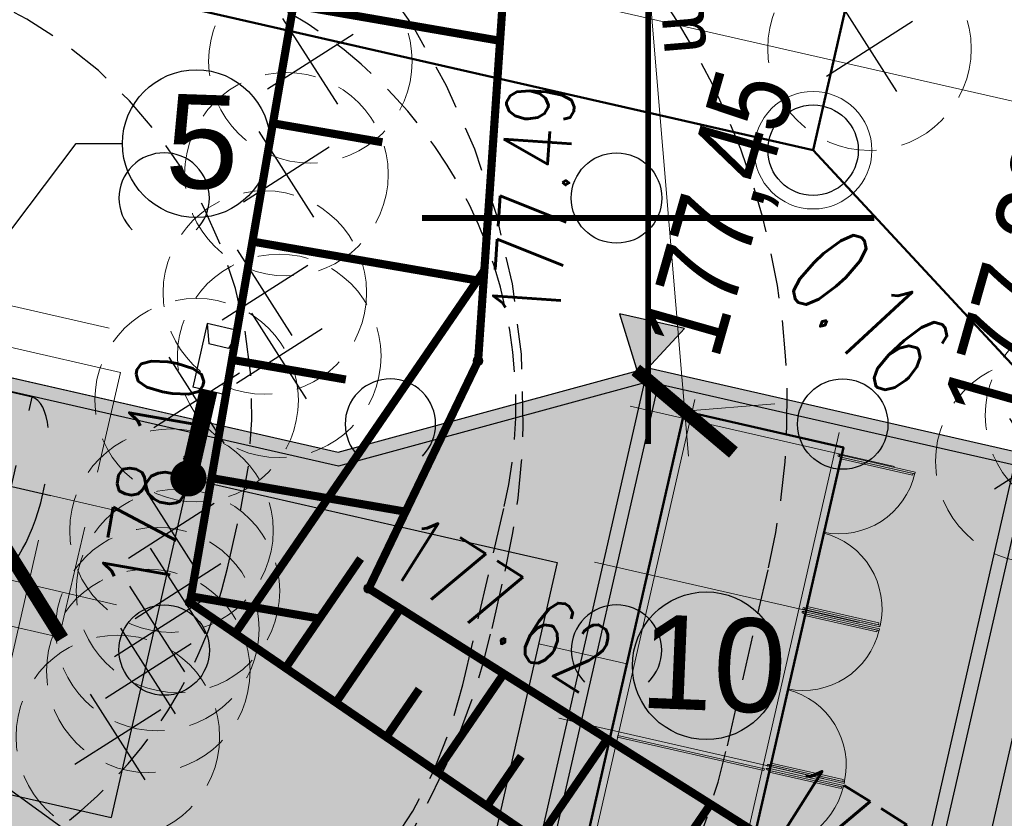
# Model space of a CAD drawing. Header units: metres. Extents: x 964 to 7125, y -212 to 9570.
# Tile 74 of 185: x 1949 to 1960, y 227 to 236. Entities that reach past the tile are written whole.
import ezdxf
from ezdxf import colors
from ezdxf.entities.mleader import LeaderData, LeaderLine
from ezdxf.enums import TextEntityAlignment as Align
from ezdxf.math import Vec2, Vec3

# ---------------------------------------------------------------- set-up
doc = ezdxf.new("R2010")
doc.units = ezdxf.units.M
for name, pattern in [('3820', [1.75, 1.25, -0.5]), ('ACAD_ISO10W100', [18, 12, -3, 0, -3]), ('CIĄGłA', [0]), ('DASHED', [0.75, 0.5, -0.25]), ('DGN Style 4', [0.3202, 0.16, -0.08, 0.0002, -0.08]), ('HIDDEN', [0.375, 0.25, -0.125])]:
    doc.linetypes.add(name, pattern=pattern)
for name, color, linetype in [('0S', 7, 'Continuous'), ('OT_ZagospodarowanieTerenu', 7, 'Continuous'), ('siatka_kwadratow', 7, 'Continuous'), ('SKARPA2', 7, 'Continuous'), ('WYMIARY', 9, 'Continuous'), ('ZP_strefy oddziaływania', 8, 'HIDDEN'), ('zz-odwodnienie', 5, 'Continuous')]:
    doc.layers.add(name, color=color, linetype=linetype)
for name, color, linetype, lineweight in [('_IE', 240, 'Continuous', 9), ('A_AD_AXIS_1STRANK', 7, 'DGN Style 4', 0), ('A_XT_FURNITURE', 7, 'Continuous', 0), ('AGP1_BUDYNKI', 7, 'Continuous', 50), ('AGP1_HATCH', 7, 'Continuous', 5), ('AGP1_KRAWEZNIKI GRUBOŚCI', 7, 'Continuous', 15), ('AGP1_KRAWEZNIKI NOWE', 7, 'Continuous', 30), ('AGP1_OPISY', 7, 'Continuous', 13), ('AGP1_WYMIARY', 7, 'Continuous', 15), ('AGP1_ZIELEN', 1, 'Continuous', 15), ('IS', 7, 'Continuous', 15), ('IS-KD-brudna', 96, 'Continuous', 50), ('IS-KD-brudna-studnie', 96, 'Continuous', 30), ('IS-KD-opis', 96, 'Continuous', 30), ('IS-KD-opis-rzedne', 96, 'Continuous', 30), ('LINIE PRZEKROJOWE', 7, 'Continuous', 9), ('PODKŁAD MAPA', 7, 'Continuous', 9)]:
    doc.layers.add(name, color=color, linetype=linetype, lineweight=lineweight)
doc.styles.add('ARIAL', font='arial.ttf')
doc.styles.add('IS-0.6', font='simplex.shx', dxfattribs={"width": 0.6})
doc.styles.get("Standard").update_dxf_attribs({"font": 'arial.ttf'})
doc.styles.add('STYL_ARIAL', font='simplex', dxfattribs={"width": 0.75, "oblique": 0.1})

# ---------------------------------------------------------------- blocks, each defined once
blk = doc.blocks.new('OTZK1')
at = {"color": 0}
blk.add_circle((0.5, 0.5), 0.5, dxfattribs=at)
blk = doc.blocks.new('OTZK2')
at = {"color": 0}
blk.add_arc((0.5, 0.5), 0.5, 315, 225, dxfattribs=at)
blk = doc.blocks.new('RTPW02')
at = {"color": 0}
blk.add_circle((0, 0), 0.05, dxfattribs=at)
blk = doc.blocks.new('MDCP 20240606')
at = {"layer": 'siatka_kwadratow', "color": 251, "true_color": 0x636466, "const_width": 0.065}
for points in [[(6592050, 5737947.5), (6592050, 5737952.5)], [(6592047.5, 5737950), (6592052.5, 5737950)]]:
    blk.add_lwpolyline(points, dxfattribs=at)
at = {"layer": 'SKARPA2', "color": 252, "linetype": '3820', "true_color": 0x939598, "const_width": 0.09}
for points in [[(6592038.183, 5737962.966), (6592036.519, 5737954.877), (6592037.107, 5737952.596), (6592040.41, 5737944.835), (6592038.969, 5737943.408), (6592051.4465, 5737939.5466), (6592052.0478, 5737940.8696), (6592044.934, 5737945.747), (6592046.112, 5737952.549), (6592047.705, 5737963.622)], [(6592048.975, 5737963.47), (6592048.824, 5737958.691), (6592048.12, 5737948.419), (6592046.91, 5737945.901), (6592053.879, 5737941.505), (6592052.274, 5737937.421), (6592037.958, 5737942.245), (6592037.951, 5737943.715), (6592037.0713, 5737947.7616), (6592035.056, 5737951.244), (6592034.507, 5737955.744), (6592036.842, 5737964.833)]]:
    blk.add_lwpolyline(points, dxfattribs=at)
at = {"layer": 'SKARPA2', "color": 252, "true_color": 0x939598, "const_width": 0.09}
for points in [[(6592046.0783, 5737952.3543), (6592048.3626, 5737951.9587)], [(6592045.8518, 5737951.0463), (6592047.0616, 5737950.8368)], [(6592045.6252, 5737949.7384), (6592048.1801, 5737949.2959)], [(6592045.4344, 5737945.4039), (6592048.1887, 5737949.4211)], [(6592045.3987, 5737948.4304), (6592046.6574, 5737948.2124)], [(6592045.1722, 5737947.1225), (6592047.3184, 5737946.7508)], [(6592045.9913, 5737945.0221), (6592046.821, 5737946.2323)], [(6592044.9457, 5737945.8145), (6592046.3941, 5737945.5637)], [(6592046.5482, 5737944.6403), (6592047.2608, 5737945.6797)], [(6592047.6619, 5737943.8767), (6592048.4038, 5737944.9587)], [(6592047.1051, 5737944.2585), (6592047.4687, 5737944.7888)], [(6592048.7757, 5737943.113), (6592049.5468, 5737944.2377)], [(6592048.2188, 5737943.4948), (6592048.5971, 5737944.0465)], [(6592049.8895, 5737942.3494), (6592050.6899, 5737943.5167)]]:
    blk.add_lwpolyline(points, dxfattribs=at)
at = {"layer": 'SKARPA2', "color": 251, "true_color": 0x636466}
for p in [(6592048.12, 5737948.419), (6592046.91, 5737945.901), (6592044.934, 5737945.747)]:
    blk.add_point(p, dxfattribs=at)
at = {"layer": 'OT_ZagospodarowanieTerenu', "color": 251, "true_color": 0x636466}
for name, p in [('OTZK2', (6592044.15, 5737949.72)), ('OTZK1', (6592049.15, 5737949.72)), ('OTZK2', (6592046.65, 5737947.22)), ('OTZK1', (6592051.65, 5737947.22)), ('OTZK1', (6592044.15, 5737944.72)), ('OTZK2', (6592049.15, 5737944.72))]:
    blk.add_blockref(name, p, dxfattribs=at)
at = {"layer": 'SKARPA2', "color": 251, "true_color": 0x636466}
for p in [(6592048.12, 5737948.419), (6592046.91, 5737945.901), (6592044.934, 5737945.747)]:
    blk.add_blockref('RTPW02', p, dxfattribs=at)
at = {"layer": 'SKARPA2', "color": 251, "true_color": 0x636466, "style": 'STYL_ARIAL', "width": 0.75}
for s, rotation, p in [('177.49', 86.0793, (6592049.24166427, 5737948.80795184)), ('178.10', 80.1747, (6592044.8929, 5737945.7541)), ('177.62', 327.7565, (6592046.9322, 5737945.9362)), ('177.22', 327.7565, (6592051.1778, 5737943.195))]:
    blk.add_text(s, height=0.75, rotation=rotation, dxfattribs=at).set_placement(p, align=Align.BOTTOM_LEFT)
blk = doc.blocks.new('drzewo_liściaste_symbol')
at = {"layer": 'AGP1_ZIELEN', "color": 11, "lineweight": 30, "true_color": 0xf27172, "transparency": 33554559}
for p, q in [((0.5303300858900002, -0.5303300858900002), (-0.5303300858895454, 0.5303300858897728)), ((-0.5303300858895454, -0.5303300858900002), (0.5303300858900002, 0.5303300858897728))]:
    blk.add_line(p, q, dxfattribs=at)
at = {"layer": 'AGP1_ZIELEN', "color": 252, "linetype": 'DASHED', "lineweight": 5, "ltscale": 1.5, "true_color": 0x939598}
blk.add_circle((0, 0), 1.5, dxfattribs=at)
blk = doc.blocks.new('DRZEWA DO WYCINKI 20240606')
at = {"layer": 'AGP1_ZIELEN', "lineweight": 9, "xscale": 0.75, "yscale": 0.75, "zscale": 0.75, "rotation": 347.6011741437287}
for p in [(2241.248354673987, 201.4807847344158), (2238.49296927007, 200.1531319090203), (2232.312440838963, 200.0122667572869), (2232.047689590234, 198.764190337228), (2231.809372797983, 197.4562912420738), (2231.968233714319, 196.7556433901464), (2231.054770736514, 196.2658434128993), (2240.89779311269, 196.0961367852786), (2240.348159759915, 195.5897136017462), (2230.776802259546, 194.8228271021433), (2230.848429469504, 194.1554166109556), (2230.620737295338, 193.7341561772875), (2230.520133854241, 193.2717853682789), (2230.18400957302, 192.5417626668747)]:
    blk.add_blockref('drzewo_liściaste_symbol', p, dxfattribs=at)
blk = doc.blocks.new('d_rzędna')
at = {"layer": 'zz-odwodnienie'}
blk.add_hatch(color=0, dxfattribs=at).paths.add_polyline_path([(0, 0), (0.3686594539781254, 0.6385369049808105), (-0.3686594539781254, 0.6385369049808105)])
at = {"layer": 'zz-odwodnienie', "color": 0}
for p, q in [((-0.3686594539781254, 0.6385369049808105), (0, 0)), ((0.3686594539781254, 0.6385369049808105), (-0.3686594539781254, 0.6385369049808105)), ((-0.3686594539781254, 0.6385369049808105), (0, 0)), ((0.3686594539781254, 0.6385369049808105), (-0.3686594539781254, 0.6385369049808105)), ((0, 0), (0.3686594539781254, 0.6385369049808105)), ((0, 0), (0.3686594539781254, 0.6385369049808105))]:
    blk.add_line(p, q, dxfattribs=at)
blk = doc.blocks.new('opracowanie drogowe 20250115 konstantynów')
at = {"layer": 'zz-odwodnienie', "color": 5, "linetype": 'CIĄGłA', "lineweight": 0, "rotation": 347.142986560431}
for p in [(1956.347005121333, 231.9708827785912), (1956.347005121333, 231.9708827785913), (1956.347005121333, 231.9708827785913)]:
    blk.add_blockref('d_rzędna', p, dxfattribs=at)
at = {"layer": 'zz-odwodnienie', "char_height": 0.9, "width": 5.784085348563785, "attachment_point": 1, "rotation": 74.12952745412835}
for s, insert in [('{\\fArial Narrow|b0|i0|c238|p34;177,45}', (1956.355611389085, 232.3991759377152)), ('{\\fArial Narrow|b0|i0|c238|p34;177,45}', (1956.355611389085, 232.3991759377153)), ('{\\fArial Narrow|b0|i0|c238|p34;177,45}', (1956.355611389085, 232.3991759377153)), ('{\\fArial Narrow|b0|i0|c238|p34;177,32}', (1959.685805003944, 231.6390888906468)), ('{\\fArial Narrow|b0|i0|c238|p34;177,32}', (1959.685805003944, 231.6390888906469)), ('{\\fArial Narrow|b0|i0|c238|p34;177,32}', (1959.685805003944, 231.6390888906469))]:
    blk.add_mtext(s, dxfattribs=dict(at, insert=insert))
blk = doc.blocks.new('PRZEKRÓJ TERENU OPIS PZT')
at = {"color": 251, "true_color": 0x636466}
blk.add_lwpolyline([(2751.913770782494, 34.79011449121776), (2751.621480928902, -72.80764638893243)], dxfattribs=at)
blk = doc.blocks.new('_ArchTick')
at = {"layer": 'WYMIARY', "color": 0, "linetype": 'Continuous', "const_width": 0.15}
blk.add_lwpolyline([(-0.5, -0.5), (0.5, 0.5)], dxfattribs=at)
blk = doc.blocks.new('IS-opis-studni-P-0.6')
at = {"color": 0, "linetype": 'Continuous', "lineweight": 15, "transparency": 16777216}
blk.add_line((0, 0), (3.5, 0), dxfattribs=at)
at = {"color": 0, "linetype": 'Continuous', "lineweight": -2, "transparency": 16777216, "style": 'IS-0.6', "width": 0.6}
for p in [(1.75, 0.25), (1.75, -1.25), (1.75, -2.5)]:
    blk.add_attdef('000,00', text='', height=1, dxfattribs=at).set_placement(p, align=Align.CENTER)
blk.add_attdef('S0', text='', height=1.25, dxfattribs=at).set_placement((3.75, 0), align=Align.MIDDLE_LEFT)
blk = doc.blocks.new('_None', base_point=(2.5, 0))
blk = doc.blocks.new('IE_20251212')
at = {"layer": '_IE', "lineweight": -3}
for p, q in [((28.38595356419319, -64.25899128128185), (28.22528371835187, -64.96294607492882)), ((28.38595356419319, -64.25899128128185), (28.22528371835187, -64.96294607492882)), ((28.38595356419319, -64.25899128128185), (28.22528371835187, -64.96294607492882)), ((28.38595356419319, -64.25899128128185), (28.22528371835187, -64.96294607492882)), ((28.38595356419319, -64.25899128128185), (28.22528371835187, -64.96294607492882)), ((28.38595356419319, -64.25899128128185), (28.22528371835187, -64.96294607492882)), ((28.38595356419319, -64.25899128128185), (28.22528371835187, -64.96294607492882)), ((28.38595356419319, -64.25899128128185), (28.22528371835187, -64.96294607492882)), ((28.38595356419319, -64.25899128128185), (28.22528371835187, -64.96294607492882)), ((28.38595356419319, -64.25899128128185), (28.22528371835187, -64.96294607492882)), ((28.38595356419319, -64.25899128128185), (28.22528371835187, -64.96294607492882)), ((28.38595356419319, -64.25899128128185), (28.22528371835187, -64.96294607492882)), ((28.73334939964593, -64.33828051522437), (28.38595356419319, -64.25899128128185)), ((28.38595356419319, -64.25899128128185), (28.40140195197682, -64.48296284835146)), ((28.73334939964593, -64.33828051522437), (28.38595356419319, -64.25899128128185)), ((28.38595356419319, -64.25899128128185), (28.40140195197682, -64.48296284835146)), ((28.73334939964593, -64.33828051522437), (28.38595356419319, -64.25899128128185)), ((28.38595356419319, -64.25899128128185), (28.40140195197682, -64.48296284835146)), ((28.73334939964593, -64.33828051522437), (28.38595356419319, -64.25899128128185)), ((28.38595356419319, -64.25899128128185), (28.40140195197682, -64.48296284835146)), ((28.73334939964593, -64.33828051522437), (28.38595356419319, -64.25899128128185)), ((28.38595356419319, -64.25899128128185), (28.40140195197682, -64.48296284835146)), ((28.73334939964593, -64.33828051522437), (28.38595356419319, -64.25899128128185)), ((28.38595356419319, -64.25899128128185), (28.40140195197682, -64.48296284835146)), ((28.73334939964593, -64.33828051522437), (28.38595356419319, -64.25899128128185)), ((28.38595356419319, -64.25899128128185), (28.40140195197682, -64.48296284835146)), ((28.73334939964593, -64.33828051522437), (28.38595356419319, -64.25899128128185)), ((28.38595356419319, -64.25899128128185), (28.40140195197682, -64.48296284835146)), ((28.73334939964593, -64.33828051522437), (28.38595356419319, -64.25899128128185)), ((28.38595356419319, -64.25899128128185), (28.40140195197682, -64.48296284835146)), ((28.73334939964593, -64.33828051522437), (28.38595356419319, -64.25899128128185)), ((28.38595356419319, -64.25899128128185), (28.40140195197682, -64.48296284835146)), ((28.73334939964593, -64.33828051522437), (28.38595356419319, -64.25899128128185)), ((28.38595356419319, -64.25899128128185), (28.40140195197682, -64.48296284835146)), ((28.73334939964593, -64.33828051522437), (28.38595356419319, -64.25899128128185)), ((28.38595356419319, -64.25899128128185), (28.40140195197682, -64.48296284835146)), ((28.73334939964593, -64.33828051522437), (28.57267954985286, -65.04223530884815)), ((28.73334939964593, -64.33828051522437), (28.57267954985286, -65.04223530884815)), ((28.73334939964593, -64.33828051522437), (28.57267954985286, -65.04223530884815)), ((28.73334939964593, -64.33828051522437), (28.57267954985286, -65.04223530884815)), ((28.73334939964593, -64.33828051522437), (28.57267954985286, -65.04223530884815)), ((28.73334939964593, -64.33828051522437), (28.57267954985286, -65.04223530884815)), ((28.73334939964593, -64.33828051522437), (28.57267954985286, -65.04223530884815)), ((28.73334939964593, -64.33828051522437), (28.57267954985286, -65.04223530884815)), ((28.73334939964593, -64.33828051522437), (28.57267954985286, -65.04223530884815)), ((28.73334939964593, -64.33828051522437), (28.57267954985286, -65.04223530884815)), ((28.73334939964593, -64.33828051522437), (28.57267954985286, -65.04223530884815)), ((28.73334939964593, -64.33828051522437), (28.57267954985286, -65.04223530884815)), ((28.73334939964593, -64.33828051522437), (28.62225497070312, -64.5333700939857)), ((28.73334939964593, -64.33828051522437), (28.62225497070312, -64.5333700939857)), ((28.73334939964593, -64.33828051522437), (28.62225497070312, -64.5333700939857)), ((28.73334939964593, -64.33828051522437), (28.62225497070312, -64.5333700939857)), ((28.73334939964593, -64.33828051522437), (28.62225497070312, -64.5333700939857)), ((28.73334939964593, -64.33828051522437), (28.62225497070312, -64.5333700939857)), ((28.73334939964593, -64.33828051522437), (28.62225497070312, -64.5333700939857)), ((28.73334939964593, -64.33828051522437), (28.62225497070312, -64.5333700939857)), ((28.73334939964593, -64.33828051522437), (28.62225497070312, -64.5333700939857)), ((28.73334939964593, -64.33828051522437), (28.62225497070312, -64.5333700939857)), ((28.73334939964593, -64.33828051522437), (28.62225497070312, -64.5333700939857)), ((28.73334939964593, -64.33828051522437), (28.62225497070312, -64.5333700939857)), ((28.62225497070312, -64.5333700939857), (28.40140195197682, -64.48296284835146)), ((28.62225497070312, -64.5333700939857), (28.40140195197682, -64.48296284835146)), ((28.62225497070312, -64.5333700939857), (28.40140195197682, -64.48296284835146)), ((28.62225497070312, -64.5333700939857), (28.40140195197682, -64.48296284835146)), ((28.62225497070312, -64.5333700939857), (28.40140195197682, -64.48296284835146)), ((28.62225497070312, -64.5333700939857), (28.40140195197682, -64.48296284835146)), ((28.62225497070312, -64.5333700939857), (28.40140195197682, -64.48296284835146)), ((28.62225497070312, -64.5333700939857), (28.40140195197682, -64.48296284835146)), ((28.62225497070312, -64.5333700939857), (28.40140195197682, -64.48296284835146)), ((28.62225497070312, -64.5333700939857), (28.40140195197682, -64.48296284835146)), ((28.62225497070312, -64.5333700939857), (28.40140195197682, -64.48296284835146)), ((28.62225497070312, -64.5333700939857), (28.40140195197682, -64.48296284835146)), ((28.57267954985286, -65.04223530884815), (28.22528371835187, -64.96294607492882)), ((28.57267954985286, -65.04223530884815), (28.22528371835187, -64.96294607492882)), ((28.57267954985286, -65.04223530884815), (28.22528371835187, -64.96294607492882)), ((28.57267954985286, -65.04223530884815), (28.22528371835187, -64.96294607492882)), ((28.57267954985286, -65.04223530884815), (28.22528371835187, -64.96294607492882)), ((28.57267954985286, -65.04223530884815), (28.22528371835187, -64.96294607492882)), ((28.57267954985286, -65.04223530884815), (28.22528371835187, -64.96294607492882)), ((28.57267954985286, -65.04223530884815), (28.22528371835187, -64.96294607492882)), ((28.57267954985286, -65.04223530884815), (28.22528371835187, -64.96294607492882)), ((28.57267954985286, -65.04223530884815), (28.22528371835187, -64.96294607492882)), ((28.57267954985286, -65.04223530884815), (28.22528371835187, -64.96294607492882)), ((28.57267954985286, -65.04223530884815), (28.22528371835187, -64.96294607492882))]:
    blk.add_line(p, q, dxfattribs=at)
at = {"layer": '_IE', "linetype": 'CIĄGłA', "lineweight": -3}
blk.add_line((28.17803636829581, -65.9706346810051), (27.32492492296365, -69.72001262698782), dxfattribs=at)
at = {"layer": '_IE', "color": 4, "lineweight": -3}
blk.add_line((42.41781992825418, -81.14396457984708), (25.38792917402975, -68.82676152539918), dxfattribs=at)
at = {"layer": '_IE', "lineweight": -3, "ltscale": 3, "const_width": 0.2}
blk.add_lwpolyline([(28.39898163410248, -65.00259069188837), (28.17803636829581, -65.9706346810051)], dxfattribs=at)
blk.add_lwpolyline([(28.39898163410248, -65.00259069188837), (28.17803636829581, -65.9706346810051)], dxfattribs=at)
blk.add_lwpolyline([(28.39898163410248, -65.00259069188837), (28.17803636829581, -65.9706346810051)], dxfattribs=at)
blk.add_lwpolyline([(28.39898163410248, -65.00259069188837), (28.17803636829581, -65.9706346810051)], dxfattribs=at)
blk.add_lwpolyline([(28.39898163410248, -65.00259069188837), (28.17803636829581, -65.9706346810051)], dxfattribs=at)
blk.add_lwpolyline([(28.39898163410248, -65.00259069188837), (28.17803636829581, -65.9706346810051)], dxfattribs=at)
blk.add_lwpolyline([(28.39898163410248, -65.00259069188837), (28.17803636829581, -65.9706346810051)], dxfattribs=at)
blk.add_lwpolyline([(28.39898163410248, -65.00259069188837), (28.17803636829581, -65.9706346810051)], dxfattribs=at)
blk.add_lwpolyline([(28.39898163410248, -65.00259069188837), (28.17803636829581, -65.9706346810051)], dxfattribs=at)
blk.add_lwpolyline([(28.39898163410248, -65.00259069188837), (28.17803636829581, -65.9706346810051)], dxfattribs=at)
blk.add_lwpolyline([(28.39898163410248, -65.00259069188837), (28.17803636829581, -65.9706346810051)], dxfattribs=at)
blk.add_lwpolyline([(28.39898163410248, -65.00259069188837), (28.17803636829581, -65.9706346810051)], dxfattribs=at)
at = {"layer": '_IE', "lineweight": -3, "ltscale": 3, "const_width": 0.2, "elevation": 1.163272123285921e-10}
blk.add_lwpolyline([(28.12522815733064, -65.88571534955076, 0.9999999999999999), (28.23084457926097, -66.05555401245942, 0.9999999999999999)], format="xyb", close=True, dxfattribs=at)
blk.add_lwpolyline([(28.12522815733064, -65.88571534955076, 0.9999999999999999), (28.23084457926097, -66.05555401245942, 0.9999999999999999)], format="xyb", close=True, dxfattribs=at)
blk.add_lwpolyline([(28.12522815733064, -65.88571534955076, 0.9999999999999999), (28.23084457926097, -66.05555401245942, 0.9999999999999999)], format="xyb", close=True, dxfattribs=at)
blk.add_lwpolyline([(28.12522815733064, -65.88571534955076, 0.9999999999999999), (28.23084457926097, -66.05555401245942, 0.9999999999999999)], format="xyb", close=True, dxfattribs=at)
blk.add_lwpolyline([(28.12522815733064, -65.88571534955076, 0.9999999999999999), (28.23084457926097, -66.05555401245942, 0.9999999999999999)], format="xyb", close=True, dxfattribs=at)
blk.add_lwpolyline([(28.12522815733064, -65.88571534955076, 0.9999999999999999), (28.23084457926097, -66.05555401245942, 0.9999999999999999)], format="xyb", close=True, dxfattribs=at)
blk.add_lwpolyline([(28.12522815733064, -65.88571534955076, 0.9999999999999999), (28.23084457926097, -66.05555401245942, 0.9999999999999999)], format="xyb", close=True, dxfattribs=at)
blk.add_lwpolyline([(28.12522815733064, -65.88571534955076, 0.9999999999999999), (28.23084457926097, -66.05555401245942, 0.9999999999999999)], format="xyb", close=True, dxfattribs=at)
blk.add_lwpolyline([(28.12522815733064, -65.88571534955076, 0.9999999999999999), (28.23084457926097, -66.05555401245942, 0.9999999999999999)], format="xyb", close=True, dxfattribs=at)
blk.add_lwpolyline([(28.12522815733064, -65.88571534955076, 0.9999999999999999), (28.23084457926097, -66.05555401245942, 0.9999999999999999)], format="xyb", close=True, dxfattribs=at)
blk.add_lwpolyline([(28.12522815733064, -65.88571534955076, 0.9999999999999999), (28.23084457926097, -66.05555401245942, 0.9999999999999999)], format="xyb", close=True, dxfattribs=at)
blk.add_lwpolyline([(28.12522815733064, -65.88571534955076, 0.9999999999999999), (28.23084457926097, -66.05555401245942, 0.9999999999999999)], format="xyb", close=True, dxfattribs=at)
at = {"layer": '_IE', "lineweight": -3, "ltscale": 3}
for points in [[(28.17803636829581, -65.97063468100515), (32.25417817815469, -66.90096868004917)], [(32.25417817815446, -66.90096868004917), (31.24723374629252, -71.31276950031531), (36.45412521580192, -72.501184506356), (37.90006800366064, -66.1659666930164)], [(13.21793894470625, -68.53116928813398), (13.6564326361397, -66.60996413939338), (27.32492492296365, -69.72001262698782)]]:
    blk.add_lwpolyline(points, dxfattribs=at)
at = {"layer": '_IE', "color": 6, "lineweight": -3}
blk.add_spline([(17.01362438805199, -63.42248191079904), (25.26893984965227, -59.42946733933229), (29.76490636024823, -53.3955894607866)], degree=3, dxfattribs=at)
blk = doc.blocks.new('IS_2025-10-21')
at = {"layer": 'IS-KD-brudna'}
for p, q in [((1964.780893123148, 263.0101203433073), (1958.270027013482, 234.4838550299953)), ((1920.55142313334, 243.0927065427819), (1958.270027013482, 234.4838550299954)), ((1958.270027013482, 234.4838550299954), (1960.986353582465, 231.5546384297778))]:
    blk.add_line(p, q, dxfattribs=at)
at = {"layer": 'IS-KD-brudna-studnie', "lineweight": 9}
blk.add_circle((1958.270027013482, 234.4838550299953), 0.65, dxfattribs=at)
at = {"layer": 'IS-KD-brudna-studnie'}
blk.add_circle((1958.270027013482, 234.4838550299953), 0.5, dxfattribs=at)
at = {"layer": 'IS-KD-opis', "style": 'IS-0.6', "width": 0.6}
blk.add_text('0.16', height=1, rotation=312.8404339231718, dxfattribs=at).set_placement((1957.914268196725, 233.0082183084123))
at = {"layer": 'IS-KD-opis-rzedne'}
ml = blk.add_multileader_block('Standard', dxfattribs=at)
ml.set_content('IS-opis-studni-P-0.6', color=256)
ml.set_attribute('S0', 'D15', width=0)
ml.set_attribute('000,00', '177,82', width=0)
ml.set_attribute('000,00', '176,35', width=0)
ml.set_attribute('000,00', '', width=0)
ml.set_leader_properties(linetype='Continuous', lineweight=9)
ml.set_arrow_properties(name='NONE')
ml.build(insert=Vec2(0, 0))
ml.multileader.update_dxf_attribs({"has_dogleg": 0, "text_left_attachment_type": 6, "text_right_attachment_type": 6, "dogleg_length": 0, "arrow_head_size": 5, "block_connection_type": 1})
ctx = ml.context
ctx.base_point, ctx.char_height, ctx.arrow_head_size, ctx.landing_gap_size, ctx.plane_origin = Vec3(1964.671910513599, 236.2760979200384), 20, 5, 5, Vec3(1956.037160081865, 239.8591167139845)
ctx.left_attachment, ctx.right_attachment, ctx.text_align_type, ctx.attachment_type = 6, 6, 2, 1
notes = []
notes.append((ctx, [(1, (1, 1, 0), (1964.671910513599, 236.2760979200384), (1, 0), 0, [(0, [(1949.815468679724, 242.9658854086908)], 0, [])])]))
ctx.block.insert = Vec3(1964.671910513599, 236.2760979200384)
ml = blk.add_multileader_block('Standard', dxfattribs=at)
ml.set_content('IS-opis-studni-P-0.6', color=256)
ml.set_attribute('S0', 'D8', width=0)
ml.set_attribute('000,00', '177,46', width=0)
ml.set_attribute('000,00', '176,10', width=0)
ml.set_attribute('000,00', '', width=0)
ml.set_leader_properties(linetype='Continuous', lineweight=9)
ml.set_arrow_properties(name='NONE')
ml.build(insert=Vec2(0, 0))
ml.multileader.update_dxf_attribs({"has_dogleg": 0, "text_left_attachment_type": 6, "text_right_attachment_type": 6, "dogleg_length": 0, "arrow_head_size": 5, "block_connection_type": 1})
ctx = ml.context
ctx.base_point, ctx.char_height, ctx.arrow_head_size, ctx.landing_gap_size, ctx.plane_origin = Vec3(1963.359118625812, 232.5933480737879), 20, 5, 5, Vec3(1964.491718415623, 231.3770863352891)
ctx.left_attachment, ctx.right_attachment, ctx.text_align_type, ctx.attachment_type = 6, 6, 2, 1
notes.append((ctx, [(1, (1, 1, 0), (1963.359118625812, 232.5933480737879), (1, 0), 0, [(0, [(1958.270027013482, 234.4838550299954)], 0, [])])]))
ctx.block.insert = Vec3(1963.359118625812, 232.5933480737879)
for ctx, leaders in notes:
    for number, flags, end, landing, length, lines in leaders:
        leader = LeaderData()
        leader.index, (leader.has_last_leader_line, leader.has_dogleg_vector, leader.attachment_direction) = number, flags
        leader.last_leader_point, leader.dogleg_vector, leader.dogleg_length = Vec3(end), Vec3(landing), length
        for number, points, colour, breaks in lines:
            line = LeaderLine()
            line.index, line.vertices, line.color, line.breaks = number, Vec3.list(points), colors.encode_raw_color(colour), breaks
            leader.lines.append(line)
        ctx.leaders.append(leader)
blk = doc.blocks.new('A$C273a521e')
at = {"layer": 'IS'}
blk.add_blockref('IS_2025-10-21', (-1902.907372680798, -313.0151020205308), dxfattribs=at)

msp = doc.modelspace()

# ---------------------------------------------------------------- hatches: boundary and pattern name
at = {"layer": 'AGP1_HATCH', "transparency": 33554625}
h = msp.add_hatch(dxfattribs=at)
h.set_pattern_fill('GRASS', color=64, scale=0.02)
h.set_pattern_definition([(90, (0, 0), (-0.3592102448, 0.3592102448), [0.09525, -0.6231704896]), (45, (0, 0), (-0.3592102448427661, 0.3592102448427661), [0.09525, -0.41275]), (135, (0, 0), (-0.3592102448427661, -0.3592102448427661), [0.09525, -0.41275])])
edge = h.paths.add_edge_path()
edge.add_line((1918.027372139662, 281.1750997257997), (1917.733087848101, 280.1037389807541))
edge.add_arc((1955.218774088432, 442.3996465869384), 166.5687194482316, 256.9943948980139, 258.1500133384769)
edge.add_line((1921.013892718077, 279.380738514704), (1921.293686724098, 279.3204852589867))
edge.add_line((1921.293686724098, 279.3204852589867), (1921.411575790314, 279.8679188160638))
edge.add_line((1921.411575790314, 279.8679188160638), (1923.034373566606, 279.5184515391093))
edge.add_line((1923.034373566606, 279.5184515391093), (1922.91648450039, 278.9710179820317))
edge.add_line((1922.91648450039, 278.9710179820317), (1933.464755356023, 276.6994623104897))
edge.add_line((1933.464755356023, 276.6994623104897), (1934.495887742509, 277.4314030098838))
edge.add_line((1934.495887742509, 277.4314030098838), (1918.027372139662, 281.1750997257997))
edge = h.paths.add_edge_path()
edge.add_line((1934.495887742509, 277.4314030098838), (1933.464755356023, 276.6994623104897))
edge.add_line((1933.464755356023, 276.6994623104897), (1961.672783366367, 270.6249021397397))
edge.add_arc((1959.177644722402, 261.9819229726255), 8.995932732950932, -9.899978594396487, 73.89711847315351, ccw=False)
edge.add_line((1968.039622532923, 260.4352636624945), (1961.280311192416, 230.8202579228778))
edge.add_line((1961.280311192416, 230.8202579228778), (1960.644477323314, 230.9653696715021))
edge.add_line((1960.644477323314, 230.9653696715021), (1959.26529123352, 224.9226379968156))
edge.add_line((1959.26529123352, 224.9226379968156), (1955.033328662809, 225.8885363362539))
edge.add_line((1955.033328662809, 225.8885363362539), (1956.408039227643, 231.9116583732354))
edge.add_line((1956.408039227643, 231.9116583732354), (1953.022839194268, 230.9890328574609))
edge.add_line((1953.022839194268, 230.9890328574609), (1949.225572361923, 231.8557167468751))
edge.add_line((1949.225572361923, 231.8557167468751), (1948.814638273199, 230.0552605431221))
edge.add_line((1948.814638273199, 230.0552605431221), (1944.094277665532, 231.1293036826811))
edge.add_line((1944.094277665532, 231.1293036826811), (1944.505933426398, 232.9329218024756))
edge.add_line((1944.505933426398, 232.9329218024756), (1938.432993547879, 234.319002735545))
edge.add_line((1938.432993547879, 234.319002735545), (1936.698210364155, 235.4907377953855))
edge.add_arc((1936.198520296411, 234.8031445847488), 0.8499850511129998, 53.99321822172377, 167.1431079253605)
edge.add_line((1935.369845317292, 234.992280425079), (1934.079247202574, 229.3376865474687))
edge.add_line((1934.079247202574, 229.3376865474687), (1929.93579943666, 230.2833823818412))
edge.add_line((1929.93579943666, 230.2833823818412), (1930.302951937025, 231.8920150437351))
edge.add_line((1930.302951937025, 231.8920150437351), (1911.146240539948, 236.2643211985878))
edge.add_line((1911.146240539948, 236.2643211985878), (1911.145917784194, 236.2643948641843))
edge.add_line((1911.145917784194, 236.2643948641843), (1911.579825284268, 238.1655061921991))
edge.add_line((1911.579825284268, 238.1655061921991), (1907.679791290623, 239.0556455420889))
edge.add_line((1907.679791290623, 239.0556455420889), (1908.391844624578, 242.1754179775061))
edge.add_line((1908.391844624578, 242.1754179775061), (1913.602602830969, 262.8037986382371))
edge.add_arc((1910.839397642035, 263.5017936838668), 2.849999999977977, 345.8234528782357, 357.692915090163)
edge.add_line((1913.687087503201, 263.3870659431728), (1913.781314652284, 265.7259047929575))
edge.add_line((1913.781314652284, 265.7259047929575), (1905.257372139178, 234.6850997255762))
edge.add_line((1905.257372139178, 234.6850997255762), (1959.667372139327, 222.3150997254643))
edge.add_line((1959.667372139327, 222.3150997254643), (1970.727372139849, 269.1950997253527))
edge.add_line((1970.727372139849, 269.1950997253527), (1934.495887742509, 277.4314030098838))
at = {"layer": 'AGP1_HATCH', "true_color": 0x636466, "transparency": 33554477}
h = msp.add_hatch(color=251, dxfattribs=at)
h.dxf.hatch_style = 1
h.paths.add_polyline_path([(1957.387694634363, 225.8640364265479), (1955.63282263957, 226.2645664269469), (1956.849989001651, 231.597427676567), (1958.604860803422, 231.1968974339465)], flags=16)
edge = h.paths.add_edge_path()
edge.add_arc((1960.322805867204, 465.5645542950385), 190.2882127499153, 257.0703403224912, 258.0782477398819)
edge.add_line((1921.013892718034, 279.3807385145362), (1961.668481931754, 270.6258284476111))
edge.add_line((1961.668481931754, 270.6258284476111), (1961.673641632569, 270.6246543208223))
edge.add_arc((1959.177644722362, 261.981922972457), 8.99593273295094, -9.899978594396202, 73.8914287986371, ccw=False)
edge.add_line((1968.039622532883, 260.4352636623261), (1961.280311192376, 230.8202579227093))
edge.add_line((1961.280311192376, 230.8202579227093), (1960.644477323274, 230.9653696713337))
edge.add_line((1960.644477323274, 230.9653696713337), (1959.26529123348, 224.9226379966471))
edge.add_line((1959.26529123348, 224.9226379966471), (1955.035033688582, 225.8924517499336))
edge.add_line((1955.035033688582, 225.8924517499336), (1956.414205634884, 231.9351207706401))
edge.add_line((1956.414205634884, 231.9351207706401), (1956.408039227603, 231.911658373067))
edge.add_line((1956.408039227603, 231.911658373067), (1953.022839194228, 230.9890328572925))
edge.add_line((1953.022839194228, 230.9890328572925), (1949.225572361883, 231.855716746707))
edge.add_line((1949.225572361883, 231.855716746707), (1948.814638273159, 230.0552605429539))
edge.add_line((1948.814638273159, 230.0552605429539), (1944.094277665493, 231.1293036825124))
edge.add_line((1944.094277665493, 231.1293036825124), (1944.505933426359, 232.9329218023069))
edge.add_line((1944.505933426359, 232.9329218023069), (1938.432993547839, 234.3190027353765))
edge.add_line((1938.432993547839, 234.3190027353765), (1936.698210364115, 235.4907377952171))
edge.add_arc((1936.198520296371, 234.8031445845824), 0.8499850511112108, 53.99321822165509, 167.1431079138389)
edge.add_line((1935.369845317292, 234.9922804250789), (1934.079247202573, 229.3376865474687))
edge.add_line((1934.079247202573, 229.3376865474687), (1929.93579943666, 230.2833823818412))
edge.add_line((1929.93579943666, 230.2833823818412), (1930.302951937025, 231.8920150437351))
edge.add_line((1930.302951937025, 231.8920150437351), (1911.146240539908, 236.2643211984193))
edge.add_line((1911.146240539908, 236.2643211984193), (1911.145972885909, 236.2646362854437))
edge.add_line((1911.145972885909, 236.2646362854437), (1911.579880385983, 238.1657476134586))
edge.add_line((1911.579880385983, 238.1657476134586), (1907.679791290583, 239.0556455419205))
edge.add_line((1907.679791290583, 239.0556455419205), (1908.391844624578, 242.1754179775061))
edge.add_line((1908.391844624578, 242.1754179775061), (1913.602602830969, 262.8037986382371))
edge.add_arc((1910.839397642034, 263.5017936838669), 2.849999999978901, 345.8234528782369, 357.6929150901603)
edge.add_line((1913.687087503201, 263.3870659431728), (1913.781794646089, 265.7378188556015))
edge.add_line((1913.781794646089, 265.7378188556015), (1913.957681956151, 266.3773577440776))
edge.add_line((1913.957681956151, 266.3773577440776), (1913.836965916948, 263.3810276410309))
edge.add_arc((1910.839397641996, 263.501793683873), 3.000000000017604, 345.82345287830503, 357.69291509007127, ccw=False)
edge.add_line((1913.748034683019, 262.767062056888), (1908.538083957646, 242.1420404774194))
edge.add_line((1908.538083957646, 242.1420404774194), (1911.462870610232, 241.4744904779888))
edge.add_arc((1911.237805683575, 240.497337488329), 1.002737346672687, -9.8722114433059, 77.02943066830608, ccw=False)
edge.add_line((1912.225695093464, 240.3254168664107), (1911.325813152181, 236.3771931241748))
edge.add_line((1911.325813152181, 236.3771931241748), (1934.333537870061, 231.1259360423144))
edge.add_line((1934.333537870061, 231.1259360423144), (1935.223605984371, 235.0256579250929))
edge.add_arc((1936.198520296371, 234.8031445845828), 0.9999850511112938, 54.147005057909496, 167.143107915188, ccw=False)
edge.add_line((1936.784219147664, 235.6136548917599), (1938.493712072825, 234.4590017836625))
edge.add_line((1938.493712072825, 234.4590017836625), (1953.019616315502, 231.143625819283))
edge.add_line((1953.019616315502, 231.143625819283), (1956.445877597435, 232.077442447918))
edge.add_line((1956.445877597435, 232.077442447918), (1961.167448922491, 230.999872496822))
edge.add_line((1961.167448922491, 230.999872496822), (1967.892518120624, 260.464850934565))
edge.add_arc((1959.177644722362, 261.9819229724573), 8.845932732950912, 350.1249919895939, 433.863969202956)
edge.add_line((1961.636095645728, 270.4793664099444), (1920.923664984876, 279.2464152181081))
edge.add_arc((1955.218774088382, 442.3996465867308), 166.7187194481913, 256.9978913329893, 258.1291453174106, ccw=False)
edge.add_line((1917.709243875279, 279.9552974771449), (1917.744927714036, 280.1010047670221))
at = {"layer": 'AGP1_HATCH', "true_color": 0xf8991e, "transparency": 33554579}
h = msp.add_hatch(color=30, dxfattribs=at)
h.dxf.hatch_style = 1
h.paths.add_polyline_path([(1955.632822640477, 226.2645664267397), (1957.387694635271, 225.8640364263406), (1958.60486080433, 231.1968974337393), (1956.849989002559, 231.5974276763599)])

# ---------------------------------------------------------------- linework, layer by layer
at = {"color": 18, "linetype": 'CIĄGłA', "lineweight": 30, "true_color": 0x000000}
msp.add_lwpolyline([(1934.333537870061, 231.1259360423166), (1934.333537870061, 231.1259360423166), (1935.223604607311, 235.025651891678, -0.5372994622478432), (1936.784219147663, 235.6136548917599), (1938.493712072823, 234.4590017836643), (1953.019616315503, 231.143625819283), (1956.445877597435, 232.077442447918)], format="xyb", dxfattribs=at)
at = {"linetype": 'HIDDEN', "lineweight": 5, "ltscale": 5, "elevation": -4.109906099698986e-10}
msp.add_lwpolyline([(1942.527465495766, 233.8948577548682), (1941.850063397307, 230.9682318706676), (1949.936431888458, 229.0972309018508), (1950.61383398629, 232.02385678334), (1942.527465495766, 233.8948577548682)], dxfattribs=at)
at = {"color": 252, "linetype": 'CIĄGłA', "lineweight": 0, "true_color": 0x939598}
for points in [[(1948.537411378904, 232.9613479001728), (1950.487269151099, 232.516314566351)], [(1956.212084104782, 228.8025279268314), (1955.237155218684, 229.0250445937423)]]:
    msp.add_lwpolyline(points, dxfattribs=at)
at = {"layer": 'A_AD_AXIS_1STRANK', "linetype": 'HIDDEN', "lineweight": 15, "ltscale": 5}
msp.add_line((1950.673621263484, 230.4720063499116), (1941.807843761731, 232.523344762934), dxfattribs=at)
at = {"layer": 'A_XT_FURNITURE', "linetype": 'HIDDEN', "lineweight": 25, "ltscale": 5}
msp.add_line((1942.058333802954, 232.4653879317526), (1949.842679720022, 230.6642581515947), dxfattribs=at)
at = {"layer": 'A_XT_FURNITURE', "linetype": 'HIDDEN', "lineweight": 25, "ltscale": 5, "elevation": -4.109906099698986e-10}
msp.add_lwpolyline([(1942.83953514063, 231.2458987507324), (1949.179935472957, 229.7788668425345), (1949.636191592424, 231.7507710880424), (1943.295791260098, 233.2178029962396)], close=True, dxfattribs=at)
at = {"layer": 'A_XT_FURNITURE', "linetype": 'HIDDEN', "lineweight": 25, "ltscale": 5}
msp.add_ellipse((1949.40806353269, 230.7648189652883), major_axis=(0.2281280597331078, 0.9859521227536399), ratio=0.3538006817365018, start_param=3.141592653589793, end_param=6.283185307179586, dxfattribs=at)
at = {"layer": 'AGP1_BUDYNKI', "linetype": 'ACAD_ISO10W100', "lineweight": 15, "ltscale": 100}
for p, q in [((1956.961360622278, 231.7258654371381), (1955.677439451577, 226.1005257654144)), ((1958.560243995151, 231.360938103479), (1957.276322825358, 225.7355984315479))]:
    msp.add_line(p, q, dxfattribs=at)
for points in [[(1956.247230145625, 231.6529431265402), (1959.172016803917, 230.9853931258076)], [(1955.853375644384, 229.9273189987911), (1958.778162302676, 229.2597689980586)], [(1955.45952114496, 228.2016948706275), (1958.384307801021, 227.5341448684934)]]:
    msp.add_lwpolyline(points, dxfattribs=at)
at = {"layer": 'AGP1_BUDYNKI'}
msp.add_lwpolyline([(1956.84998881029, 231.597427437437), (1955.63282264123, 226.2645664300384), (1957.387694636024, 225.8640364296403), (1958.604860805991, 231.1968974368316)], close=True, dxfattribs=at)
at = {"layer": 'AGP1_BUDYNKI', "lineweight": 5}
for points in [[(1959.394449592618, 230.9038538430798), (1959.398899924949, 230.9233524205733), (1958.565335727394, 231.1136041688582), (1958.56088539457, 231.094105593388)], [(1959.370500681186, 230.8888055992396), (1959.374951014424, 230.9083041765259), (1958.580383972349, 231.0896552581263), (1958.575933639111, 231.0701566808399)], [(1958.998926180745, 229.1709175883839), (1959.003376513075, 229.1904161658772), (1958.169812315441, 229.3806679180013), (1958.165361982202, 229.3611693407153)], [(1959.012833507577, 229.2318508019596), (1959.008383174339, 229.2123522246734), (1958.174818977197, 229.4026039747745), (1958.179269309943, 229.4221025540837)], [(1958.974977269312, 229.1558693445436), (1958.97942760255, 229.1753679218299), (1958.184860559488, 229.3567190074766), (1958.180410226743, 229.3372204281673)], [(1958.997785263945, 229.2557997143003), (1958.993334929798, 229.2363011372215), (1958.198767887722, 229.4176522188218), (1958.203218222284, 229.4371507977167)], [(1957.73195407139, 227.6420087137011), (1957.727503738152, 227.6225101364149), (1956.109121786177, 227.9918878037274), (1956.113572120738, 228.0113863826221)], [(1958.602261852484, 227.5228634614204), (1958.597811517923, 227.5033648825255), (1957.803244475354, 227.6847159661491), (1957.807694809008, 227.7042145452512)], [(1958.603402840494, 227.4379816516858), (1958.607853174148, 227.4574802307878), (1957.774288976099, 227.6477319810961), (1957.76983864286, 227.62823340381)], [(1958.617310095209, 227.4989145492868), (1958.612859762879, 227.4794159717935), (1957.77929556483, 227.6696677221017), (1957.783745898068, 227.6891662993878)], [(1958.57945392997, 227.4229334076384), (1958.583904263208, 227.4424319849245), (1957.789337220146, 227.6237830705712), (1957.784886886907, 227.6042844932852)]]:
    msp.add_lwpolyline(points, close=True, dxfattribs=at)
for centre in [(1958.553361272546, 231.1060800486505), (1958.157837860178, 229.3731437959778), (1958.167294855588, 229.4145784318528), (1957.762314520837, 227.6402078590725), (1957.771771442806, 227.6816421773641)]:
    msp.add_circle(centre, 0.009999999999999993, dxfattribs=at)
for centre, start, end in [((1958.553361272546, 231.1060800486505), 258.467983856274, 347.1431079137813), ((1958.167294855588, 229.4145784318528), 347.1431079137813, 75.81823186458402), ((1958.157837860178, 229.3731437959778), 258.467983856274, 347.1431079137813), ((1957.771771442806, 227.6816421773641), 347.1431079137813, 75.81823186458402), ((1957.762314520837, 227.6402078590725), 258.467983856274, 347.1431079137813)]:
    msp.add_arc(centre, 0.8649999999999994, start, end, dxfattribs=at)
at = {"layer": 'AGP1_HATCH'}
msp.add_lwpolyline([(1955.632822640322, 226.2645664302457), (1956.849988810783, 231.5974274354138), (1958.604860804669, 231.196897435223), (1957.387694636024, 225.8640364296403), (1955.632822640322, 226.2645664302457)], dxfattribs=at)
at = {"layer": 'AGP1_KRAWEZNIKI GRUBOŚCI', "linetype": 'CIĄGłA'}
for points in [[(1955.212945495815, 226.0013981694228), (1956.558739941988, 231.8978278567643), (1960.49823747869, 230.9987449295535)], [(1956.558739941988, 231.8978278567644), (1960.49823747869, 230.9987449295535)], [(1955.212945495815, 226.0013981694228), (1959.152429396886, 225.1022548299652), (1960.49823747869, 230.9987449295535)]]:
    msp.add_lwpolyline(points, dxfattribs=at)
at = {"layer": 'AGP1_KRAWEZNIKI NOWE', "color": 18, "linetype": 'CIĄGłA', "true_color": 0x000000}
for p, q in [((1956.558739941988, 231.8978278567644), (1955.212945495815, 226.0013981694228)), ((1960.49823747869, 230.9987449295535), (1956.558739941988, 231.8978278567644)), ((1959.152429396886, 225.1022548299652), (1960.49823747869, 230.9987449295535))]:
    msp.add_line(p, q, dxfattribs=at)
at = {"layer": 'AGP1_OPISY', "linetype": 'Continuous', "lineweight": 30}
for centre in [(1951.452233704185, 234.556228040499), (1957.089994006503, 228.7823002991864)]:
    msp.add_circle(centre, 0.8166577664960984, dxfattribs=at)

# ---------------------------------------------------------------- block references
at = {"layer": '0S', "linetype": 'CIĄGłA'}
msp.add_blockref('DRZEWA DO WYCINKI 20240606', (-279.5993298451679, 35.45353547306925), dxfattribs=at)
at = {"layer": 'PODKŁAD MAPA', "linetype": 'ByBlock'}
msp.add_blockref('MDCP 20240606', (-6590093.552627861, -5737716.264900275), dxfattribs=at)
at = {"layer": 'zz-odwodnienie'}
msp.add_blockref('opracowanie drogowe 20250115 konstantynów', (3.828222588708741e-06, 1.622667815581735e-05), dxfattribs=at)

# ---------------------------------------------------------------- texts
at = {"layer": 'AGP1_OPISY', "linetype": 'Continuous', "lineweight": 30, "char_height": 1.0368, "width": 0.8416427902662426, "attachment_point": 1, "style": 'ARIAL'}
for s, insert, rotation in [('5', (1951.134461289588, 235.1108030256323), 358.06064354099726), ('10', (1956.385092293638, 229.3555611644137), 357.658380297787)]:
    msp.add_mtext(s, dxfattribs=dict(at, insert=insert, rotation=rotation))

# ---------------------------------------------------------------- next in the draw order: block references
at = {"layer": 'LINIE PRZEKROJOWE', "color": 18, "linetype": 'CIĄGłA', "lineweight": 5, "true_color": 0x000000, "rotation": 77.33843703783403}
msp.add_blockref('PRZEKRÓJ TERENU OPIS PZT', (1310.727580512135, -2439.27793463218), dxfattribs=at)

# ---------------------------------------------------------------- next in the draw order: linework, layer by layer
at = {"layer": 'AGP1_KRAWEZNIKI NOWE', "color": 18, "linetype": 'CIĄGłA', "true_color": 0x000000}
for p, q in [((1938.493712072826, 234.4590017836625), (1953.019616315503, 231.143625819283)), ((1953.019616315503, 231.143625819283), (1956.445877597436, 232.077442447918)), ((1956.445877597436, 232.077442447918), (1961.167448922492, 230.999872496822)), ((1953.022839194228, 230.9890328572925), (1949.225572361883, 231.8557167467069)), ((1956.408039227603, 231.911658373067), (1953.022839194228, 230.9890328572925)), ((1955.033328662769, 225.8885363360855), (1956.408039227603, 231.911658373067)), ((1960.644477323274, 230.9653696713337), (1959.26529123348, 224.9226379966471))]:
    msp.add_line(p, q, dxfattribs=at)
at = {"layer": 'AGP1_WYMIARY', "color": 7, "linetype": 'CIĄGłA', "lineweight": 0}
for p, q in [((1956.891492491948, 231.0991529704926), (1955.805342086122, 244.1389844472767)), ((1949.708114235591, 230.1698671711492), (1948.35557633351, 224.3243012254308))]:
    msp.add_line(p, q, dxfattribs=at)
at = {"layer": 'AGP1_WYMIARY', "linetype": 'CIĄGłA', "lineweight": 0}
for p, q in [((1956.84998881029, 231.597427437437), (1957.84653774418, 231.6804348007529)), ((1948.621141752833, 229.9081596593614), (1950.569663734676, 229.4573136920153))]:
    msp.add_line(p, q, dxfattribs=at)
at = {"layer": 'ZP_strefy oddziaływania', "ltscale": 2}
for points in [[(1978.756595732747, 222.9354654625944), (1979.212851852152, 224.9073697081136, 0.414213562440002), (1956.747711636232, 260.8978889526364), (1949.709640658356, 262.52634680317, 0.4142135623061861), (1913.719121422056, 240.0612065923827), (1913.26286530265, 238.0893023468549, 0.4142135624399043), (1935.72800551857, 202.0987831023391), (1942.766076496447, 200.4703252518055, 0.4142135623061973)], [(1945.883533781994, 228.4897331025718), (1947.100699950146, 233.8225941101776, -0.4142135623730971), (1959.07515548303, 241.3467162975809), (1960.830027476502, 240.9461862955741, -0.4142135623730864), (1968.354149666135, 228.9717307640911), (1967.136983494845, 223.638869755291, -0.4142135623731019), (1955.162527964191, 216.1147475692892), (1953.407655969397, 216.5152775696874, -0.414213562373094)], [(1957.3228539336, 227.8947711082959), (1957.779110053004, 229.8666753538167, 0.4142135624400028), (1951.788405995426, 239.4641471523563), (1944.750335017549, 241.0926050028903, 0.414213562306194), (1935.152863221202, 235.1019009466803), (1934.696607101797, 233.1299967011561, 0.4142135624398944), (1940.687311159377, 223.532524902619), (1947.725382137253, 221.9040670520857, 0.4142135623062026)], [(1954.400070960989, 228.5710400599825), (1954.856327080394, 230.5429443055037, 0.414213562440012), (1951.112137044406, 236.5413641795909), (1944.07406606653, 238.1698220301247, 0.4142135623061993), (1938.075646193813, 234.4256319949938), (1937.619390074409, 232.4537277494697, 0.4142135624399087), (1941.363580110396, 226.4553078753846), (1948.401651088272, 224.8268500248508, 0.4142135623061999)]]:
    msp.add_lwpolyline(points, format="xyb", close=True, dxfattribs=at)
at = {"layer": 'ZP_strefy oddziaływania', "ltscale": 2, "elevation": -5.00880708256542e-06}
for points in [[(1953.742710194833, 260.8568644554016), (1952.182824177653, 261.2128910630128, 0.4142135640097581), (1916.259457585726, 238.6405242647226), (1916.114821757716, 238.006820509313, 0.4142135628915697), (1938.687188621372, 202.0834540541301), (1940.247074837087, 201.7274273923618, 0.4142135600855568), (1976.170441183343, 224.2997940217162), (1976.315077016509, 224.9334977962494, 0.4142135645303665)], [(1948.847343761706, 239.4084288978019), (1947.287457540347, 239.7644555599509, 0.4142135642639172), (1937.707893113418, 233.74515774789), (1937.563257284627, 233.1114539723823, 0.4142135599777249), (1943.58255504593, 223.5318896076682), (1945.142441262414, 223.1758629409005, 0.4142135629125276), (1954.722005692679, 229.1951607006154), (1954.866641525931, 229.8288644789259, 0.4142135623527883)], [(1948.179793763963, 236.4836422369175), (1946.619907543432, 236.8396689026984, 0.4142135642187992), (1940.632679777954, 233.0776077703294), (1940.488043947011, 232.4439039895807, 0.4142135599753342), (1944.250105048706, 226.4566762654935), (1945.809991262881, 226.1006496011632, 0.4142135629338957), (1951.797219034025, 229.8627106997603), (1951.941854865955, 230.496414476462, 0.4142135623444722)]]:
    msp.add_lwpolyline(points, format="xyb", close=True, dxfattribs=at)

# ---------------------------------------------------------------- next in the draw order: block references
at = {"layer": '_IE'}
msp.add_blockref('IE_20251212', (1923.187372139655, 296.8250997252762), dxfattribs=at)
at = {"layer": 'AGP1_WYMIARY', "color": 7, "linetype": 'CIĄGłA', "lineweight": 0}
for p, rotation in [((1956.849988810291, 231.5974274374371), 274.7614502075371), ((1949.595402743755, 229.6827366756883), 76.9722476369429)]:
    msp.add_blockref('_ArchTick', p, dxfattribs=dict(at, rotation=rotation))
at = {"layer": 'WYMIARY', "color": 3}
msp.add_blockref('A$C273a521e', (1902.907372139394, 313.015099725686), dxfattribs=at)

# ---------------------------------------------------------------- next in the draw order: texts
at = {"layer": 'AGP1_WYMIARY', "color": 7, "linetype": 'CIĄGłA', "lineweight": 0, "insert": (1956.753358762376, 237.652798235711), "char_height": 0.6, "attachment_point": 5, "rotation": 274.7614502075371, "style": 'ARIAL'}
msp.add_mtext('\\A1;12.08>10m', dxfattribs=at)

# ---------------------------------------------------------------- next in the draw order: leaders
at = {"layer": 'AGP1_OPISY', "linetype": 'Continuous', "lineweight": 15}
ml = msp.add_multileader_mtext('Standard', dxfattribs=at)
ml.set_content('', color=256)
ml.set_leader_properties()
ml.build(insert=Vec2(0, 0))
ml.multileader.update_dxf_attribs({"arrow_head_size": 0.8})
ctx = ml.context
ctx.base_point, ctx.arrow_head_size, ctx.plane_origin = Vec3(1950.635575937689, 234.556228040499), 0.8, Vec3(1946.785566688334, 223.6682392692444)
notes = []
notes.append((ctx, [(0, (1, 1, 0), (1950.12436429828, 234.556228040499), (1, 0), 0.5112116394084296, [(0, [(1947.578629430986, 231.188110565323)], 0, [])])]))
ctx.mtext.insert, ctx.mtext.flow_direction = Vec3(1952.635575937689, 236.556228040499), 5
for ctx, leaders in notes:
    for number, flags, end, landing, length, lines in leaders:
        leader = LeaderData()
        leader.index, (leader.has_last_leader_line, leader.has_dogleg_vector, leader.attachment_direction) = number, flags
        leader.last_leader_point, leader.dogleg_vector, leader.dogleg_length = Vec3(end), Vec3(landing), length
        for number, points, colour, breaks in lines:
            line = LeaderLine()
            line.index, line.vertices, line.color, line.breaks = number, Vec3.list(points), colors.encode_raw_color(colour), breaks
            leader.lines.append(line)
        ctx.leaders.append(leader)

doc.saveas('drawing.dxf')
